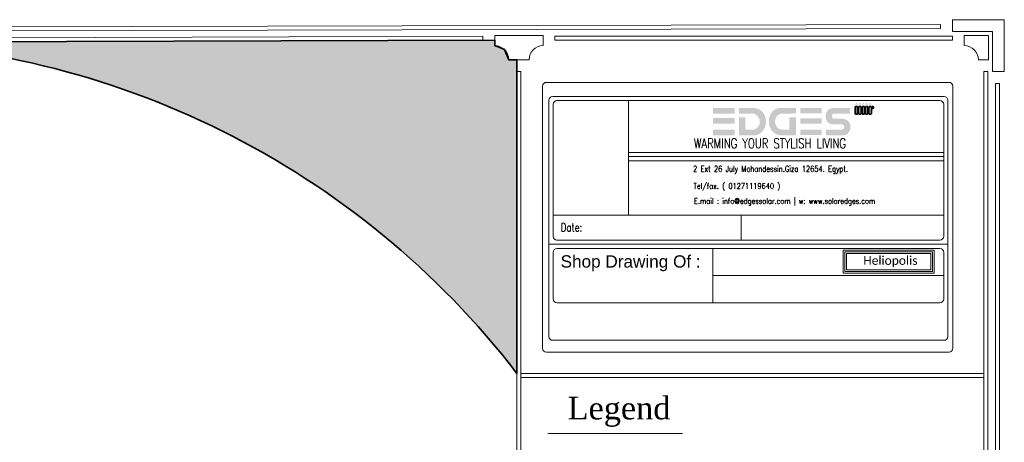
# Model space of a CAD drawing. Header units: metres. Extents: x -710577 to 709766, y -710660 to 709683.
# Tile 67 of 70: x -372.57 to -359.96, y -459.04 to -453.63. Entities that reach past the tile are written whole.
import ezdxf
from ezdxf.enums import TextEntityAlignment as Align

# ---------------------------------------------------------------- set-up
doc = ezdxf.new("R2010")
doc.units = ezdxf.units.M
doc.header["$LTSCALE"] = 50
doc.header["$MEASUREMENT"] = 0
doc.layers.add('500 LEGEND$0$A-TXT-35', color=3, linetype='Continuous', lineweight=35)
doc.layers.add('Samrt Heat', color=1, linetype='Continuous')
doc.layers.add('smart heat', color=7, linetype='Continuous')
doc.styles.add('ARABY', font='xarb.shx')
doc.styles.add('SIMPLEX', font='SIMPLEX.SHX', dxfattribs={"width": 0.8, "height": 250})
doc.styles.get("Standard").update_dxf_attribs({"font": 'arial.ttf'})
doc.styles.add('TIMES', font='times.ttf')
doc.styles.add('TITLE-1', font='ROMANC.SHX', dxfattribs={"width": 0.75})

msp = doc.modelspace()

# ---------------------------------------------------------------- hatches: boundary and pattern name
at = {"layer": '500 LEGEND$0$A-TXT-35'}
h = msp.add_hatch(color=1, dxfattribs=at)
h.dxf.hatch_style = 1
edge = h.paths.add_edge_path()
edge.add_line((-366.19839169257, -454.1382918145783), (-366.3030397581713, -454.1382918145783))
edge.add_line((-366.3030397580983, -454.1382918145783), (-366.3591733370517, -454.0075043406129))
edge.add_line((-366.3591733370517, -454.0075043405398), (-366.4834695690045, -453.957862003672))
edge.add_line((-366.4834695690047, -453.9578620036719), (-366.4834695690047, -453.8892968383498))
edge.add_line((-366.4834695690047, -453.8892968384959), (-374.7089966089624, -453.9124420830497))
edge.add_arc((-374.8182183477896, -464.7873742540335), 10.87548063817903, 37.5715314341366, 89.4245725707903, ccw=False)
edge.add_line((-366.19839169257, -458.1560344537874), (-366.19839169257, -454.1382918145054))
h = msp.add_hatch(color=1, dxfattribs=at)
h.dxf.hatch_style = 1
h.paths.add_polyline_path([(-361.8362785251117, -454.7447077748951, 0.2419590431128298), (-361.8399228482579, -454.7386047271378, 0.007460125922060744), (-361.8633584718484, -454.7385788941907, 0.2942628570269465), (-361.8673074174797, -454.7454035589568), (-361.8673074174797, -454.8288426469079, 0.2684627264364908), (-361.8633584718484, -454.8349715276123, 0.007460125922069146), (-361.8399228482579, -454.8349456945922, 0.2419590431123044), (-361.8362785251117, -454.8288426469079)])
h.paths.add_polyline_path([(-361.7921914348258, -454.7447077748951, 0.2419590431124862), (-361.7958357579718, -454.7386047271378, 0.007460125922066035), (-361.8192713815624, -454.7385788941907, 0.2942628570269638), (-361.8232203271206, -454.7454035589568), (-361.8232203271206, -454.8288426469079, 0.2684627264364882), (-361.8192713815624, -454.8349715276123, 0.007460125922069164), (-361.7958357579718, -454.8349456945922, 0.2419590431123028), (-361.7921914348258, -454.8288426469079)])
h.paths.add_polyline_path([(-361.7484089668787, -454.7447077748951, 0.241959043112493), (-361.7520532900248, -454.7386047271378, 0.007460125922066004), (-361.7754889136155, -454.7385788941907, 0.2942628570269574), (-361.7794378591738, -454.7454035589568), (-361.7794378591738, -454.8288426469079, 0.2684627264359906), (-361.7754889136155, -454.8349715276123, 0.007460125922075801), (-361.7520532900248, -454.8349456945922, 0.2419590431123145), (-361.7484089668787, -454.8288426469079)])
h.paths.add_polyline_path([(-361.7054788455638, -454.7447077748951, 0.241959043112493), (-361.7091231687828, -454.7386047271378, 0.007460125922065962), (-361.7325587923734, -454.7385788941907, 0.2942628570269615), (-361.7365077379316, -454.7454035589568), (-361.7365077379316, -454.8288426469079, 0.2684627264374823), (-361.7325587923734, -454.8349715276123, 0.007460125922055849), (-361.7091231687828, -454.8349456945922, 0.2419590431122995), (-361.7054788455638, -454.8288426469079)])
h.paths.add_polyline_path([(-361.6600151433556, -454.7447077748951, 0.2419590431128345), (-361.6636594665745, -454.7386047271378, 0.007460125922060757), (-361.6870950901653, -454.7385788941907, 0.2942628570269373), (-361.6910440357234, -454.7454035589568), (-361.6910440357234, -454.8288426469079, 0.2684627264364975), (-361.6870950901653, -454.8349715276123, 0.00746012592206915), (-361.6636594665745, -454.8349456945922, 0.2419590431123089), (-361.6600151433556, -454.8288426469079)])
h.paths.add_polyline_path([(-361.6497557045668, -454.7381655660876), (-361.6497557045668, -454.7645313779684, 1.381613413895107)])
h.paths.add_polyline_path([(-361.6678508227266, -454.6958575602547, -0.1021289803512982), (-361.6695822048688, -454.6847563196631, -0.2592534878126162), (-361.6750449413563, -454.6911947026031, 0.4086357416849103), (-361.6823328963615, -454.6989930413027, 0.001163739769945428), (-361.6821530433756, -454.7057516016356, -0.3009393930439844), (-361.6844129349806, -454.7093908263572, -0.840465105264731), (-361.6876649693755, -454.7046717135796, 0.1776207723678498), (-361.691349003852, -454.7107761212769, 0.5525941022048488), (-361.6800956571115, -454.719374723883, -0.3086775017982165), (-361.6801668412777, -454.7114090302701, 0.05848624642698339), (-361.6764055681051, -454.704059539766, -0.2927815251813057), (-361.6728085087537, -454.7110667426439, -0.1382330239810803), (-361.6692192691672, -454.7194430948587, 0.8297623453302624), (-361.6658500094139, -454.7216864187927, 0.3341058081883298), (-361.6598121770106, -454.7098719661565, 0.09025619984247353)])
h.paths.add_polyline_path([(-361.7133145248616, -454.6958575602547, -0.1021289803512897), (-361.7150459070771, -454.6847563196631, -0.2592534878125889), (-361.7205086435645, -454.6911947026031, 0.4086357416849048), (-361.7277965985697, -454.6989930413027, 0.001163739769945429), (-361.7276167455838, -454.7057516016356, -0.3009393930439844), (-361.7298766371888, -454.7093908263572, -0.8404651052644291), (-361.7331286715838, -454.7046717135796, 0.177620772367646), (-361.7368127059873, -454.7107761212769, 0.5525941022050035), (-361.7255593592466, -454.719374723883, -0.3086775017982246), (-361.7256305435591, -454.7114090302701, 0.05848624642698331), (-361.7218692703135, -454.704059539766, -0.2927815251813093), (-361.718272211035, -454.7110667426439, -0.138233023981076), (-361.7146829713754, -454.7194430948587, 0.8297623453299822), (-361.7113137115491, -454.7216864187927, 0.3341058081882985), (-361.7052758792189, -454.7098719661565, 0.09025619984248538)])
h.paths.add_polyline_path([(-361.7562446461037, -454.6958575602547, -0.1021289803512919), (-361.757976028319, -454.6847563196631, -0.2592534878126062), (-361.7634387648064, -454.6911947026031, 0.4086357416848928), (-361.7707267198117, -454.6989930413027, 0.001163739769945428), (-361.7705468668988, -454.7057516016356, -0.3009393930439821), (-361.7728067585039, -454.7093908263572, -0.8404651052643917), (-361.7760587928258, -454.7046717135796, 0.1776207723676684), (-361.7797428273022, -454.7107761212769, 0.5525941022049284), (-361.7684894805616, -454.719374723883, -0.3086775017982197), (-361.768560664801, -454.7114090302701, 0.05848624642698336), (-361.7647993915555, -454.704059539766, -0.292781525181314), (-361.761202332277, -454.7110667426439, -0.1382330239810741), (-361.7576130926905, -454.7194430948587, 0.8297623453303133), (-361.7542438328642, -454.7216864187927, 0.3341058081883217), (-361.7482060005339, -454.7098719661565, 0.09025619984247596)])
h.paths.add_polyline_path([(-361.8000271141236, -454.6958575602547, -0.1021289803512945), (-361.8017584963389, -454.6847563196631, -0.2592534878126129), (-361.8072212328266, -454.6911947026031, 0.4086357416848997), (-361.8145091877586, -454.6989930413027, 0.001163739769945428), (-361.8143293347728, -454.7057516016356, -0.3009393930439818), (-361.8165892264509, -454.7093908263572, -0.8404651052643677), (-361.8198412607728, -454.7046717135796, 0.1776207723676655), (-361.8235252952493, -454.7107761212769, 0.5525941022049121), (-361.8122719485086, -454.719374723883, -0.308677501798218), (-361.812343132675, -454.7114090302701, 0.05848624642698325), (-361.8085818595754, -454.704059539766, -0.2927815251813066), (-361.804984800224, -454.7110667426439, -0.1382330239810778), (-361.8013955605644, -454.7194430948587, 0.8297623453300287), (-361.7980263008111, -454.7216864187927, 0.3341058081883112), (-361.7919884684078, -454.7098719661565, 0.09025619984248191)])
h.paths.add_polyline_path([(-361.8441142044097, -454.6958575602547, -0.1021289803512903), (-361.8458455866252, -454.6847563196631, -0.2592534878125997), (-361.8513083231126, -454.6911947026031, 0.4086357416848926), (-361.8585962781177, -454.6989930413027, 0.001163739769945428), (-361.8584164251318, -454.7057516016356, -0.3009393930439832), (-361.8606763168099, -454.7093908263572, -0.8404651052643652), (-361.8639283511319, -454.7046717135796, 0.1776207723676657), (-361.8676123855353, -454.7107761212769, 0.55259410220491), (-361.8563590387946, -454.719374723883, -0.3086775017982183), (-361.8564302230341, -454.7114090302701, 0.05848624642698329), (-361.8526689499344, -454.704059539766, -0.2927815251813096), (-361.8490718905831, -454.7110667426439, -0.1382330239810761), (-361.8454826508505, -454.7194430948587, 0.8297623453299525), (-361.8421133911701, -454.7216864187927, 0.3341058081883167), (-361.8360755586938, -454.7098719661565, 0.09025619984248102)])
h = msp.add_hatch(color=1, dxfattribs=at)
h.dxf.hatch_style = 1
edge = h.paths.add_edge_path()
edge.add_spline(control_points=[(-363.0181938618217, -454.9843562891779), (-362.9856841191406, -454.8661503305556), (-363.0567149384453, -454.7503789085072), (-363.1875181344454, -454.7552195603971)], knot_values=[14, 14, 14, 14, 15, 15, 15, 15], degree=3, periodic=0)
edge.add_spline(control_points=[(-363.1875181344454, -454.7552195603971), (-363.2372575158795, -454.7570602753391), (-363.2871222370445, -454.7554867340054), (-363.3369297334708, -454.755550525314)], knot_values=[13, 13, 13, 13, 14, 14, 14, 14], degree=3, periodic=0)
edge.add_spline(control_points=[(-363.3369297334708, -454.755550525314), (-363.3429990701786, -454.755558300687), (-363.3490677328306, -454.7560727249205), (-363.3557890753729, -454.7563824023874)], knot_values=[12, 12, 12, 12, 13, 13, 13, 13], degree=3, periodic=0)
edge.add_spline(control_points=[(-363.3557890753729, -454.7563824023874), (-363.3557890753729, -454.7805503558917), (-363.3557890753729, -454.8033081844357), (-363.3557890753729, -454.8273211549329)], knot_values=[11, 11, 11, 11, 12, 12, 12, 12], degree=3, periodic=0)
edge.add_spline(control_points=[(-363.3557890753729, -454.8273211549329), (-363.3482162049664, -454.8273211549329), (-363.3420391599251, -454.8273208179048), (-363.3358620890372, -454.8273212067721)], knot_values=[10, 10, 10, 10, 11, 11, 11, 11], degree=3, periodic=0)
edge.add_spline(control_points=[(-363.3358620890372, -454.8273212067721), (-363.2832245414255, -454.8273245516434), (-363.2305841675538, -454.8270533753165), (-363.1779520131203, -454.8275881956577)], knot_values=[9, 9, 9, 9, 10, 10, 10, 10], degree=3, periodic=0)
edge.add_spline(control_points=[(-363.1779520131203, -454.8275881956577), (-363.1686315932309, -454.8276829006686), (-363.1577962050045, -454.8286946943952), (-363.1503035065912, -454.8334487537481)], knot_values=[8, 8, 8, 8, 9, 9, 9, 9], degree=3, periodic=0)
edge.add_spline(control_points=[(-363.1503035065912, -454.8334487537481), (-363.1117791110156, -454.8578923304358), (-363.0867318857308, -454.8912529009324), (-363.0889337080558, -454.939346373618)], knot_values=[7, 7, 7, 7, 8, 8, 8, 8], degree=3, periodic=0)
edge.add_spline(control_points=[(-363.0889337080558, -454.939346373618), (-363.0914052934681, -454.9933335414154), (-363.134866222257, -455.0345292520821), (-363.1882383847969, -455.034549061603)], knot_values=[6, 6, 6, 6, 7, 7, 7, 7], degree=3, periodic=0)
edge.add_spline(control_points=[(-363.1882383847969, -455.034549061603), (-363.2103121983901, -455.0345572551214), (-363.2324252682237, -455.0337497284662), (-363.2544459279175, -455.034831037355)], knot_values=[5, 5, 5, 5, 6, 6, 6, 6], degree=3, periodic=0)
edge.add_spline(control_points=[(-363.2544459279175, -455.034831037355), (-363.2689134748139, -455.0355414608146), (-363.2742917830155, -455.0317495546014), (-363.2738652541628, -455.0161589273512)], knot_values=[4, 4, 4, 4, 5, 5, 5, 5], degree=3, periodic=0)
edge.add_spline(control_points=[(-363.2738652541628, -455.0161589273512), (-363.2727511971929, -454.9754378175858), (-363.273494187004, -454.9346659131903), (-363.2734965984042, -454.893914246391)], knot_values=[3, 3, 3, 3, 4, 4, 4, 4], degree=3, periodic=0)
edge.add_spline(control_points=[(-363.2734965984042, -454.893914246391), (-363.2734969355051, -454.8879366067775), (-363.2734966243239, -454.8819589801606), (-363.2734966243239, -454.8756866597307)], knot_values=[2, 2, 2, 2, 3, 3, 3, 3], degree=3, periodic=0)
edge.add_spline(control_points=[(-363.2734966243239, -454.8756866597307), (-363.302460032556, -454.8756866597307), (-363.3287962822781, -454.8756866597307), (-363.3561517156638, -454.8756866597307)], knot_values=[1, 1, 1, 1, 2, 2, 2, 2], degree=3, periodic=0)
edge.add_spline(control_points=[(-363.3561517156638, -454.8756866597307), (-363.3561517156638, -454.9523520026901), (-363.3561517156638, -455.0278800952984), (-363.3561517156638, -455.105209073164)], knot_values=[0, 0, 0, 0, 1, 1, 1, 1], degree=3, periodic=0)
edge.add_spline(control_points=[(-363.3561517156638, -455.105209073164), (-363.2841560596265, -455.105209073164), (-363.2140158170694, -455.105233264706), (-363.1438758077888, -455.105134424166)], knot_values=[17, 17, 17, 17, 18, 18, 18, 18], degree=3, periodic=0)
edge.add_spline(control_points=[(-363.1438758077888, -455.105134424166), (-363.1405340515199, -455.1051297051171), (-363.1371451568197, -455.1042331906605), (-363.1338601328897, -455.103420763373)], knot_values=[16, 16, 16, 16, 17, 17, 17, 17], degree=3, periodic=0)
edge.add_spline(control_points=[(-363.1338601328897, -455.103420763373), (-363.0705849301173, -455.0877717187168), (-363.0346888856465, -455.0443325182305), (-363.0181938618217, -454.9843562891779)], knot_values=[15, 15, 15, 15, 16, 16, 16, 16], degree=3, periodic=0)
edge = h.paths.add_edge_path()
edge.add_spline(control_points=[(-363.4108400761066, -455.1059769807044), (-363.4108400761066, -455.0813929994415), (-363.4108400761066, -455.0590988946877), (-363.4108400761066, -455.0368192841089)], knot_values=[2, 2, 2, 2, 3, 3, 3, 3], degree=3, periodic=0)
edge.add_spline(control_points=[(-363.4108400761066, -455.0368192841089), (-363.4132236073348, -455.0359609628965), (-363.4147585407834, -455.0349264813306), (-363.4162953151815, -455.0349237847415)], knot_values=[1, 1, 1, 1, 2, 2, 2, 2], degree=3, periodic=0)
edge.add_spline(control_points=[(-363.4162953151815, -455.0349237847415), (-363.506765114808, -455.0347643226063), (-363.5972350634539, -455.034690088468), (-363.6877049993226, -455.0346076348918)], knot_values=[0, 0, 0, 0, 1, 1, 1, 1], degree=3, periodic=0)
edge.add_spline(control_points=[(-363.6877049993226, -455.0346076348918), (-363.6877049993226, -455.0583974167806), (-363.6877049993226, -455.0821871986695), (-363.6877049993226, -455.1059769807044)], knot_values=[4, 4, 4, 4, 5, 5, 5, 5], degree=3, periodic=0)
edge.add_spline(control_points=[(-363.6877049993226, -455.1059769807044), (-363.5957239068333, -455.1059769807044), (-363.5037428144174, -455.1059769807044), (-363.4108400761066, -455.1059769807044)], knot_values=[3, 3, 3, 3, 4, 4, 4, 4], degree=3, periodic=0)
edge = h.paths.add_edge_path()
edge.add_spline(control_points=[(-363.4098996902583, -454.9481508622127), (-363.4100678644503, -454.9279696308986), (-363.4099437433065, -454.907785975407), (-363.4099437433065, -454.8850718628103)], knot_values=[1, 1, 1, 1, 2, 2, 2, 2], degree=3, periodic=0)
edge.add_spline(control_points=[(-363.4099437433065, -454.8850718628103), (-363.503818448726, -454.8850718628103), (-363.5957617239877, -454.8850718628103), (-363.6877049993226, -454.8850718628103)], knot_values=[0, 0, 0, 0, 1, 1, 1, 1], degree=3, periodic=0)
edge.add_spline(control_points=[(-363.6877049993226, -454.8850718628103), (-363.6877049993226, -454.9099944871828), (-363.6877049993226, -454.9349171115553), (-363.6877049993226, -454.959839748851)], knot_values=[5, 5, 5, 5, 6, 6, 6, 6], degree=3, periodic=0)
edge.add_spline(control_points=[(-363.6877049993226, -454.959839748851), (-363.6809879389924, -454.9593499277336), (-363.6742714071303, -454.9584424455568), (-363.6675537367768, -454.95843394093)], knot_values=[4, 4, 4, 4, 5, 5, 5, 5], degree=3, periodic=0)
edge.add_spline(control_points=[(-363.6675537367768, -454.95843394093), (-363.5872960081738, -454.9583322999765), (-363.5070379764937, -454.9584258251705), (-363.4267804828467, -454.9582558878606)], knot_values=[3, 3, 3, 3, 4, 4, 4, 4], degree=3, periodic=0)
edge.add_spline(control_points=[(-363.4267804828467, -454.9582558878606), (-363.4195928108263, -454.9582406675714), (-363.4097894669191, -454.9613773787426), (-363.4098996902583, -454.9481508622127)], knot_values=[2, 2, 2, 2, 3, 3, 3, 3], degree=3, periodic=0)
edge = h.paths.add_edge_path()
edge.add_spline(control_points=[(-363.4108157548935, -454.8272966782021), (-363.4108157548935, -454.8026648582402), (-363.4108157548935, -454.7803407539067), (-363.4108157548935, -454.7559273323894)], knot_values=[1, 1, 1, 1, 2, 2, 2, 2], degree=3, periodic=0)
edge.add_spline(control_points=[(-363.4108157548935, -454.7559273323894), (-363.5037184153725, -454.7559273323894), (-363.595711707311, -454.7559273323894), (-363.6877049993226, -454.7559273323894)], knot_values=[0, 0, 0, 0, 1, 1, 1, 1], degree=3, periodic=0)
edge.add_spline(control_points=[(-363.6877049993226, -454.7559273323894), (-363.6877049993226, -454.7797171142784), (-363.6877049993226, -454.8035068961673), (-363.6877049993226, -454.8272966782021)], knot_values=[3, 3, 3, 3, 4, 4, 4, 4], degree=3, periodic=0)
edge.add_spline(control_points=[(-363.6877049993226, -454.8272966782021), (-363.5956973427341, -454.8272966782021), (-363.503689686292, -454.8272966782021), (-363.4108157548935, -454.8272966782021)], knot_values=[2, 2, 2, 2, 3, 3, 3, 3], degree=3, periodic=0)
edge = h.paths.add_edge_path()
edge.add_spline(control_points=[(-362.8397565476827, -455.0256525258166), (-362.878099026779, -455.0046340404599), (-362.9012840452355, -454.9542122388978), (-362.8930439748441, -454.9114671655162)], knot_values=[11, 11, 11, 11, 12, 12, 12, 12], degree=3, periodic=0)
edge.add_spline(control_points=[(-362.8930439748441, -454.9114671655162), (-362.883095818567, -454.8598610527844), (-362.8440766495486, -454.827333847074), (-362.7920843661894, -454.827324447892)], knot_values=[10, 10, 10, 10, 11, 11, 11, 11], degree=3, periodic=0)
edge.add_spline(control_points=[(-362.7920843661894, -454.827324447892), (-362.7428112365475, -454.8273155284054), (-362.6935380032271, -454.8273598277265), (-362.644265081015, -454.8272742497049)], knot_values=[9, 9, 9, 9, 10, 10, 10, 10], degree=3, periodic=0)
edge.add_spline(control_points=[(-362.644265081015, -454.8272742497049), (-362.6383308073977, -454.8272639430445), (-362.6323976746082, -454.8265886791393), (-362.6265530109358, -454.8262271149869)], knot_values=[8, 8, 8, 8, 9, 9, 9, 9], degree=3, periodic=0)
edge.add_spline(control_points=[(-362.6265530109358, -454.8262271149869), (-362.6265530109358, -454.8018389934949), (-362.6265530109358, -454.7794810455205), (-362.6265530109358, -454.7576324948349)], knot_values=[7, 7, 7, 7, 8, 8, 8, 8], degree=3, periodic=0)
edge.add_spline(control_points=[(-362.6265530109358, -454.7576324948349), (-362.6979733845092, -454.7576324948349), (-362.768350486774, -454.7538965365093), (-362.8381223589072, -454.7587899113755)], knot_values=[6, 6, 6, 6, 7, 7, 7, 7], degree=3, periodic=0)
edge.add_spline(control_points=[(-362.8381223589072, -454.7587899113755), (-362.896117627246, -454.762857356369), (-362.9374541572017, -454.7980696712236), (-362.9586112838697, -454.8529517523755)], knot_values=[5, 5, 5, 5, 6, 6, 6, 6], degree=3, periodic=0)
edge.add_spline(control_points=[(-362.9586112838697, -454.8529517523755), (-362.9776306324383, -454.9022881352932), (-362.9779064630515, -454.9526478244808), (-362.9591161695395, -455.0023975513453)], knot_values=[4, 4, 4, 4, 5, 5, 5, 5], degree=3, periodic=0)
edge.add_spline(control_points=[(-362.9591161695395, -455.0023975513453), (-362.9386091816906, -455.0566924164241), (-362.8879925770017, -455.1099518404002), (-362.8096441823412, -455.106240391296)], knot_values=[3, 3, 3, 3, 4, 4, 4, 4], degree=3, periodic=0)
edge.add_spline(control_points=[(-362.8096441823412, -455.106240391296), (-362.7548304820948, -455.1036438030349), (-362.699794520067, -455.1057644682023), (-362.6448578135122, -455.1056989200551)], knot_values=[2, 2, 2, 2, 3, 3, 3, 3], degree=3, periodic=0)
edge.add_spline(control_points=[(-362.6448578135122, -455.1056989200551), (-362.6388524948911, -455.1056917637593), (-362.6328479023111, -455.1051596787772), (-362.6264222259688, -455.1048508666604)], knot_values=[1, 1, 1, 1, 2, 2, 2, 2], degree=3, periodic=0)
edge.add_spline(control_points=[(-362.6264222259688, -455.1048508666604), (-362.6264222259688, -455.0276555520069), (-362.6264222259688, -454.9520705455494), (-362.6264222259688, -454.8745511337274)], knot_values=[0, 0, 0, 0, 1, 1, 1, 1], degree=3, periodic=0)
edge.add_spline(control_points=[(-362.6264222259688, -454.8745511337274), (-362.6483903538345, -454.8745511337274), (-362.6692889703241, -454.8755655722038), (-362.6900350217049, -454.8742231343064)], knot_values=[17, 17, 17, 17, 18, 18, 18, 18], degree=3, periodic=0)
edge.add_spline(control_points=[(-362.6900350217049, -454.8742231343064), (-362.7060034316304, -454.8731898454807), (-362.7101455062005, -454.878971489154), (-362.7098000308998, -454.8942702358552)], knot_values=[16, 16, 16, 16, 17, 17, 17, 17], degree=3, periodic=0)
edge.add_spline(control_points=[(-362.7098000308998, -454.8942702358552), (-362.7088666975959, -454.9355931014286), (-362.7094618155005, -454.9769512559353), (-362.7095270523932, -455.0182952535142)], knot_values=[15, 15, 15, 15, 16, 16, 16, 16], degree=3, periodic=0)
edge.add_spline(control_points=[(-362.7095270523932, -455.0182952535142), (-362.70953960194, -455.0261876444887), (-362.7083203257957, -455.0347115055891), (-362.7208189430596, -455.0345713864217)], knot_values=[14, 14, 14, 14, 15, 15, 15, 15], degree=3, periodic=0)
edge.add_spline(control_points=[(-362.7208189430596, -455.0345713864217), (-362.7519629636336, -455.0342220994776), (-362.7831320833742, -455.0349345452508), (-362.8142465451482, -455.0338928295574)], knot_values=[13, 13, 13, 13, 14, 14, 14, 14], degree=3, periodic=0)
edge.add_spline(control_points=[(-362.8142465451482, -455.0338928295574), (-362.8228679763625, -455.0336041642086), (-362.8320096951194, -455.0298991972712), (-362.8397565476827, -455.0256525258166)], knot_values=[12, 12, 12, 12, 13, 13, 13, 13], degree=3, periodic=0)
edge = h.paths.add_edge_path()
edge.add_spline(control_points=[(-362.2958607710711, -455.1042454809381), (-362.2958607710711, -455.0808703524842), (-362.2958607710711, -455.0589989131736), (-362.2958607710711, -455.0361252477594)], knot_values=[0, 0, 0, 0, 1, 1, 1, 1], degree=3, periodic=0)
edge.add_spline(control_points=[(-362.2958607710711, -455.0361252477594), (-362.3888904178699, -455.0361252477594), (-362.4800408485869, -455.0361252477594), (-362.5709235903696, -455.0361252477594)], knot_values=[3, 3, 3, 3, 4, 4, 4, 4], degree=3, periodic=0)
edge.add_spline(control_points=[(-362.5709235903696, -455.0361252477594), (-362.5709235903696, -455.0600087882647), (-362.5709235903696, -455.082291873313), (-362.5709235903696, -455.1042454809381)], knot_values=[2, 2, 2, 2, 3, 3, 3, 3], degree=3, periodic=0)
edge.add_spline(control_points=[(-362.5709235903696, -455.1042454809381), (-362.4783771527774, -455.1042454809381), (-362.387209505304, -455.1042454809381), (-362.2958607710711, -455.1042454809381)], knot_values=[1, 1, 1, 1, 2, 2, 2, 2], degree=3, periodic=0)
edge = h.paths.add_edge_path()
edge.add_spline(control_points=[(-362.2962174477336, -454.9570660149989), (-362.2962174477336, -454.9330102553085), (-362.2962174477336, -454.9101400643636), (-362.2962174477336, -454.8869557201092)], knot_values=[2, 2, 2, 2, 3, 3, 3, 3], degree=3, periodic=0)
edge.add_spline(control_points=[(-362.2962174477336, -454.8869557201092), (-362.3885581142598, -454.8869557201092), (-362.479807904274, -454.8869557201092), (-362.5714330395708, -454.8869557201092)], knot_values=[1, 1, 1, 1, 2, 2, 2, 2], degree=3, periodic=0)
edge.add_spline(control_points=[(-362.5714330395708, -454.8869557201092), (-362.5714330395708, -454.9108915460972), (-362.5714330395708, -454.9333288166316), (-362.5714330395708, -454.9570660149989)], knot_values=[0, 0, 0, 0, 1, 1, 1, 1], degree=3, periodic=0)
edge.add_spline(control_points=[(-362.5714330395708, -454.9570660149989), (-362.4792750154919, -454.9570660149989), (-362.3879771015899, -454.9570660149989), (-362.2962174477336, -454.9570660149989)], knot_values=[3, 3, 3, 3, 4, 4, 4, 4], degree=3, periodic=0)
edge = h.paths.add_edge_path()
edge.add_spline(control_points=[(-362.2960102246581, -454.7567975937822), (-362.3880766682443, -454.7567975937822), (-362.4792664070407, -454.7567975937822), (-362.5713473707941, -454.7567975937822)], knot_values=[3, 3, 3, 3, 4, 4, 4, 4], degree=3, periodic=0)
edge.add_spline(control_points=[(-362.5713473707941, -454.7567975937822), (-362.5713473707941, -454.7804027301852), (-362.5713473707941, -454.8027216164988), (-362.5713473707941, -454.8261418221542)], knot_values=[2, 2, 2, 2, 3, 3, 3, 3], degree=3, periodic=0)
edge.add_spline(control_points=[(-362.5713473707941, -454.8261418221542), (-362.4791842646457, -454.8261418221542), (-362.3879725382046, -454.8261418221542), (-362.2960102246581, -454.8261418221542)], knot_values=[1, 1, 1, 1, 2, 2, 2, 2], degree=3, periodic=0)
edge.add_spline(control_points=[(-362.2960102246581, -454.8261418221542), (-362.2960102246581, -454.8026181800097), (-362.2960102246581, -454.780280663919), (-362.2960102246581, -454.7567975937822)], knot_values=[0, 0, 0, 0, 1, 1, 1, 1], degree=3, periodic=0)
edge = h.paths.add_edge_path()
edge.add_spline(control_points=[(-361.9313108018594, -454.9713400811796), (-361.9432737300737, -454.9246061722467), (-361.9808865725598, -454.8954434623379), (-362.0307558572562, -454.8948584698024)], knot_values=[16, 16, 16, 16, 17, 17, 17, 17], degree=3, periodic=0)
edge.add_spline(control_points=[(-362.0307558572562, -454.8948584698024), (-362.064169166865, -454.8944665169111), (-362.0975906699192, -454.8948192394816), (-362.131008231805, -454.8947293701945)], knot_values=[15, 15, 15, 15, 16, 16, 16, 16], degree=3, periodic=0)
edge.add_spline(control_points=[(-362.131008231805, -454.8947293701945), (-362.1542356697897, -454.8946669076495), (-362.1660580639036, -454.8831115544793), (-362.1658244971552, -454.8609646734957)], knot_values=[14, 14, 14, 14, 15, 15, 15, 15], degree=3, periodic=0)
edge.add_spline(control_points=[(-362.1658244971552, -454.8609646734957), (-362.1655770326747, -454.8374930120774), (-362.1553359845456, -454.8273661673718), (-362.1314704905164, -454.8273422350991)], knot_values=[13, 13, 13, 13, 14, 14, 14, 14], degree=3, periodic=0)
edge.add_spline(control_points=[(-362.1314704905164, -454.8273422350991), (-362.0719982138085, -454.8272825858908), (-362.012525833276, -454.8273210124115), (-361.953053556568, -454.8273200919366)], knot_values=[12, 12, 12, 12, 13, 13, 13, 13], degree=3, periodic=0)
edge.add_spline(control_points=[(-361.953053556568, -454.8273200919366), (-361.9464662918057, -454.8273199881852), (-361.939879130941, -454.8273200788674), (-361.9324585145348, -454.8273200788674)], knot_values=[11, 11, 11, 11, 12, 12, 12, 12], degree=3, periodic=0)
edge.add_spline(control_points=[(-361.9324585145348, -454.8273200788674), (-361.9324585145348, -454.8025864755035), (-361.9324585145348, -454.7802511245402), (-361.9324585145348, -454.7584476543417)], knot_values=[10, 10, 10, 10, 11, 11, 11, 11], degree=3, periodic=0)
edge.add_spline(control_points=[(-361.9324585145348, -454.7584476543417), (-361.934430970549, -454.7573522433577), (-361.9353890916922, -454.7563543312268), (-361.9363472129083, -454.7563543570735)], knot_values=[9, 9, 9, 9, 10, 10, 10, 10], degree=3, periodic=0)
edge.add_spline(control_points=[(-361.9363472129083, -454.7563543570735), (-362.0099448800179, -454.7563562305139), (-362.0836630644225, -454.7538892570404), (-362.1570995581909, -454.7573673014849)], knot_values=[8, 8, 8, 8, 9, 9, 9, 9], degree=3, periodic=0)
edge.add_spline(control_points=[(-362.1570995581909, -454.7573673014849), (-362.2099017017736, -454.7598680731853), (-362.2486633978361, -454.8126076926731), (-362.2454035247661, -454.8680530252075)], knot_values=[7, 7, 7, 7, 8, 8, 8, 8], degree=3, periodic=0)
edge.add_spline(control_points=[(-362.2454035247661, -454.8680530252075), (-362.2419319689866, -454.9271003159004), (-362.2023971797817, -454.9661716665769), (-362.1456064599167, -454.9664494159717)], knot_values=[6, 6, 6, 6, 7, 7, 7, 7], degree=3, periodic=0)
edge.add_spline(control_points=[(-362.1456064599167, -454.9664494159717), (-362.1110566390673, -454.9666183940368), (-362.0765037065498, -454.9667033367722), (-362.0419557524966, -454.966405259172)], knot_values=[5, 5, 5, 5, 6, 6, 6, 6], degree=3, periodic=0)
edge.add_spline(control_points=[(-362.0419557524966, -454.966405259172), (-362.0281989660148, -454.9662865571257), (-362.0177569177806, -454.9707723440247), (-362.0114722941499, -454.9835568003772)], knot_values=[4, 4, 4, 4, 5, 5, 5, 5], degree=3, periodic=0)
edge.add_spline(control_points=[(-362.0114722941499, -454.9835568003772), (-361.9992924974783, -455.0083337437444), (-362.0150924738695, -455.0343161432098), (-362.0430785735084, -455.0344510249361)], knot_values=[3, 3, 3, 3, 4, 4, 4, 4], degree=3, periodic=0)
edge.add_spline(control_points=[(-362.0430785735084, -455.0344510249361), (-362.1019831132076, -455.0347348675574), (-362.1608900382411, -455.034546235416), (-362.219795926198, -455.0345513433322)], knot_values=[2, 2, 2, 2, 3, 3, 3, 3], degree=3, periodic=0)
edge.add_spline(control_points=[(-362.219795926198, -455.0345513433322), (-362.2263964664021, -455.0345519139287), (-362.2329969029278, -455.0345513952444), (-362.2405843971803, -455.0345513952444)], knot_values=[1, 1, 1, 1, 2, 2, 2, 2], degree=3, periodic=0)
edge.add_spline(control_points=[(-362.2405843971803, -455.0345513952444), (-362.2405843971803, -455.0591525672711), (-362.2405843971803, -455.0815281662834), (-362.2405843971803, -455.1042285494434)], knot_values=[0, 0, 0, 0, 1, 1, 1, 1], degree=3, periodic=0)
edge.add_spline(control_points=[(-362.2405843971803, -455.1042285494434), (-362.2374102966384, -455.1048363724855), (-362.2352684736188, -455.1056033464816), (-362.2331260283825, -455.1056052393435)], knot_values=[20, 20, 20, 20, 21, 21, 21, 21], degree=3, periodic=0)
edge.add_spline(control_points=[(-362.2331260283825, -455.1056052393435), (-362.1577948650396, -455.1056717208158), (-362.0824614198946, -455.10594143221), (-362.007135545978, -455.1053142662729)], knot_values=[19, 19, 19, 19, 20, 20, 20, 20], degree=3, periodic=0)
edge.add_spline(control_points=[(-362.007135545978, -455.1053142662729), (-361.997978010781, -455.1052380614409), (-361.987994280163, -455.1018382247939), (-361.9798725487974, -455.0973201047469)], knot_values=[18, 18, 18, 18, 19, 19, 19, 19], degree=3, periodic=0)
edge.add_spline(control_points=[(-361.9798725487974, -455.0973201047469), (-361.9403587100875, -455.0753385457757), (-361.9190879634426, -455.0190890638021), (-361.9313108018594, -454.9713400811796)], knot_values=[17, 17, 17, 17, 18, 18, 18, 18], degree=3, periodic=0)

# ---------------------------------------------------------------- linework, layer by layer
at = {"lineweight": 0}
for p, q in [((-365.8690436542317, -454.4763765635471), (-365.8690436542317, -457.8352490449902)), ((-365.8208674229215, -454.4282003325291), (-360.6674085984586, -454.4282003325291)), ((-360.6192323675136, -454.4763765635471), (-360.6192323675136, -457.8352490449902)), ((-365.7888273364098, -454.6566651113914), (-365.7888273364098, -457.6833045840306)), ((-360.7286817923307, -454.6084888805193), (-365.7406511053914, -454.6084888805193)), ((-365.7353497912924, -456.1271544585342), (-365.7353497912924, -454.7101426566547)), ((-365.6871735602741, -454.6619664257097), (-364.759691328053, -454.6619664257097)), ((-364.7689079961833, -454.6619664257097), (-364.7689079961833, -455.3249912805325)), ((-364.7689079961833, -454.6619664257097), (-364.7689079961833, -456.1271544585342)), ((-360.7821593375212, -454.6619664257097), (-364.759691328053, -454.6619664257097)), ((-360.733983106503, -456.3998434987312), (-360.733983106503, -454.7101426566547)), ((-360.6805055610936, -457.6833045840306), (-360.6805055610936, -454.6566651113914)), ((-364.7689079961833, -455.3249912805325), (-360.733983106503, -455.3249912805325)), ((-364.7689079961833, -455.3784688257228), (-360.733983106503, -455.3784688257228)), ((-364.7689079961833, -455.8597667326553), (-364.7689079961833, -455.4319463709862)), ((-364.7689079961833, -455.4319463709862), (-360.733983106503, -455.4319463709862)), ((-365.7353497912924, -456.1271544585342), (-365.7353497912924, -456.3998434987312)), ((-360.733983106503, -456.1271544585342), (-365.7353497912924, -456.1271544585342)), ((-363.3288602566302, -456.4480197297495), (-363.3288602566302, -456.1271544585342)), ((-365.6871735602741, -456.4480197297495), (-360.7821593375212, -456.4480197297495)), ((-365.7888273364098, -456.5014972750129), (-360.6805055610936, -456.5014972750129)), ((-365.7353497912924, -456.6031510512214), (-365.7353497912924, -457.2020066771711)), ((-360.7821593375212, -456.5549748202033), (-365.6871735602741, -456.5549748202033)), ((-363.689317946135, -457.2501829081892), (-363.689317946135, -456.5549748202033)), ((-360.733983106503, -456.6031510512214), (-360.733983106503, -457.2020066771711)), ((-363.689317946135, -456.9025788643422), (-360.733983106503, -456.9025788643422)), ((-365.6871735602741, -457.2501829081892), (-360.7821593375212, -457.2501829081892)), ((-365.7406511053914, -457.7314808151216), (-360.7286817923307, -457.7314808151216)), ((-365.8208674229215, -457.8834252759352), (-360.6674085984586, -457.8834252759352))]:
    msp.add_line(p, q, dxfattribs=at)
at = {"lineweight": 0, "extrusion": (0, 0, -1)}
msp.add_line((-364.0776415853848, -458.9254160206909), (-365.8026225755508, -458.9254160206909), dxfattribs=at)
at = {"lineweight": 0}
for points in [[(-362.0214255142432, -456.8727969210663), (-360.8552738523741, -456.8727969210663), (-360.8552738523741, -456.5760607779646), (-362.0214255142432, -456.5760607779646)], [(-361.9993133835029, -456.8506847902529), (-360.8773859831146, -456.8506847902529), (-360.8773859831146, -456.5981729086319), (-361.9993133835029, -456.5981729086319)], [(-361.9772012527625, -456.8285726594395), (-360.8994981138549, -456.8285726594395), (-360.8994981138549, -456.6202850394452), (-361.9772012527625, -456.6202850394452)]]:
    msp.add_lwpolyline(points, close=True, dxfattribs=at)
for centre, start, end in [((-365.8208674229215, -454.4763765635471), 90, 180), ((-360.6674085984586, -454.4763765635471), 0, 90), ((-365.7406511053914, -454.6566651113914), 90, 180), ((-365.6871735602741, -454.7101426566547), 90, 180), ((-360.7821593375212, -454.7101426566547), 0, 90), ((-360.7286817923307, -454.6566651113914), 0, 90), ((-365.6871735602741, -456.3998434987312), 180, 270), ((-360.7821593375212, -456.3998434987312), 270, 0), ((-365.6871735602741, -456.6031510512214), 90, 180), ((-360.7821593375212, -456.6031510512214), 0, 90), ((-365.6871735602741, -457.2020066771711), 180, 270), ((-360.7821593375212, -457.2020066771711), 270, 0), ((-365.7406511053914, -457.6833045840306), 180, 270), ((-360.7286817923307, -457.6833045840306), 270, 0), ((-365.8208674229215, -457.8352490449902), 180, 270), ((-360.6674085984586, -457.8352490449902), 270, 0)]:
    msp.add_arc(centre, 0.04817623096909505, start, end, dxfattribs=at)
at = {"layer": '500 LEGEND$0$A-TXT-35', "color": 1}
msp.add_lwpolyline([(-366.19839169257, -458.1560344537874), (-366.19839169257, -454.1382918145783), (-366.3030397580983, -454.1382918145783), (-366.3591733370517, -454.0075043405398), (-366.4834695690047, -453.9578620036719), (-366.4834695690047, -453.8892968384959), (-374.7089966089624, -453.9124420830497)], dxfattribs=at)
for points in [[(-361.8673074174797, -454.8288426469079), (-361.8673074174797, -454.7447077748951, -0.2684627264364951), (-361.8633584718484, -454.7385788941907, -0.007460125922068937), (-361.8399228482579, -454.7386047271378, -5.359091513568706)], [(-361.8673074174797, -454.8288426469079), (-361.8673074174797, -454.8288426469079, 0.2684627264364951), (-361.8633584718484, -454.8349715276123, 0.007460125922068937), (-361.8399228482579, -454.8349456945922, 5.359091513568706)], [(-361.8362785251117, -454.8288426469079), (-361.8362785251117, -454.7447077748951, 0.2419590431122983), (-361.8399228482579, -454.7386047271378, 0.02997578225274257), (-361.8399228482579, -454.7386047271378, 5.359091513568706)], [(-361.8362785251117, -454.8288426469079), (-361.8362785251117, -454.8288426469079, -0.2419590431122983), (-361.8399228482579, -454.8349456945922, -0.02997578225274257), (-361.8399228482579, -454.8349456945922, -5.359091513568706)], [(-361.8232203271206, -454.8288426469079), (-361.8232203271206, -454.7447077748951, -0.2684627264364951), (-361.8192713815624, -454.7385788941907, -0.007460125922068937), (-361.7958357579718, -454.7386047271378, -5.359091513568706)], [(-361.8232203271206, -454.8288426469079), (-361.8232203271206, -454.8288426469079, 0.2684627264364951), (-361.8192713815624, -454.8349715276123, 0.007460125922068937), (-361.7958357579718, -454.8349456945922, 5.359091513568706)], [(-361.7921914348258, -454.8288426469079), (-361.7921914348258, -454.7447077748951, 0.2419590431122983), (-361.7958357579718, -454.7386047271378, 0.02997578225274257), (-361.7958357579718, -454.7386047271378, 5.359091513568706)], [(-361.7921914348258, -454.8288426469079), (-361.7921914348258, -454.8288426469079, -0.2419590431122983), (-361.7958357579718, -454.8349456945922, -0.02997578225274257), (-361.7958357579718, -454.8349456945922, -5.359091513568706)], [(-361.7794378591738, -454.8288426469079), (-361.7794378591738, -454.7447077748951, -0.2684627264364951), (-361.7754889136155, -454.7385788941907, -0.007460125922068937), (-361.7520532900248, -454.7386047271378, -5.359091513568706)], [(-361.7794378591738, -454.8288426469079), (-361.7794378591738, -454.8288426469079, 0.2684627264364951), (-361.7754889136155, -454.8349715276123, 0.007460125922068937), (-361.7520532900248, -454.8349456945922, 5.359091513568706)], [(-361.7484089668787, -454.8288426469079), (-361.7484089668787, -454.7447077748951, 0.2419590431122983), (-361.7520532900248, -454.7386047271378, 0.02997578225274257), (-361.7520532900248, -454.7386047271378, 5.359091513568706)], [(-361.7484089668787, -454.8288426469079), (-361.7484089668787, -454.8288426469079, -0.2419590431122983), (-361.7520532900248, -454.8349456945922, -0.02997578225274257), (-361.7520532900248, -454.8349456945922, -5.359091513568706)], [(-361.7365077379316, -454.8288426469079), (-361.7365077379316, -454.7447077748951, -0.2684627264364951), (-361.7325587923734, -454.7385788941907, -0.007460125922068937), (-361.7091231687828, -454.7386047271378, -5.359091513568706)], [(-361.7365077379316, -454.8288426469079), (-361.7365077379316, -454.8288426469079, 0.2684627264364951), (-361.7325587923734, -454.8349715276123, 0.007460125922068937), (-361.7091231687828, -454.8349456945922, 5.359091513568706)], [(-361.7054788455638, -454.8288426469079), (-361.7054788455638, -454.7447077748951, 0.2419590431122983), (-361.7091231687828, -454.7386047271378, 0.02997578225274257), (-361.7091231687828, -454.7386047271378, 5.359091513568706)], [(-361.7054788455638, -454.8288426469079), (-361.7054788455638, -454.8288426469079, -0.2419590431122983), (-361.7091231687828, -454.8349456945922, -0.02997578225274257), (-361.7091231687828, -454.8349456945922, -5.359091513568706)], [(-361.6910440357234, -454.8288426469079), (-361.6910440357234, -454.7447077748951, -0.2684627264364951), (-361.6870950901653, -454.7385788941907, -0.007460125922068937), (-361.6636594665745, -454.7386047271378, -5.359091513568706)], [(-361.6910440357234, -454.8288426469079), (-361.6910440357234, -454.8288426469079, 0.2684627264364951), (-361.6870950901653, -454.8349715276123, 0.007460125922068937), (-361.6636594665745, -454.8349456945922, 5.359091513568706)], [(-361.6600151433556, -454.8288426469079), (-361.6600151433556, -454.7447077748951, 0.2419590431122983), (-361.6636594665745, -454.7386047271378, 0.02997578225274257), (-361.6636594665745, -454.7386047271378, 5.359091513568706)], [(-361.6600151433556, -454.8288426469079), (-361.6600151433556, -454.8288426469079, -0.2419590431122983), (-361.6636594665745, -454.8349456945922, -0.02997578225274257), (-361.6636594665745, -454.8349456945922, -5.359091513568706)], [(-361.6497557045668, -454.7645313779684), (-361.6497557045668, -454.7381655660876, -1.381613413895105), (-361.6497557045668, -454.7645313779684, -1.533313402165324)]]:
    msp.add_lwpolyline(points, format="xyb", dxfattribs=at)
msp.add_arc((-374.823527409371, -464.793822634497), 10.8836206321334, 37.58139551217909, 89.44575001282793, dxfattribs=at)
at = {"layer": 'Samrt Heat', "color": 240, "lineweight": 0, "true_color": 0xed1f24}
for p, q in [((-360.7737262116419, -453.6872121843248), (-396.7036347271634, -453.7738428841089)), ((-360.7737262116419, -453.6872121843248), (-360.7737262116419, -453.7377333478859)), ((-359.9581761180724, -453.6258687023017), (-360.6221627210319, -453.6258687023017)), ((-360.6221627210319, -453.6258687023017), (-360.6221627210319, -453.7774321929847)), ((-359.9581761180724, -454.2898553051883), (-359.9581761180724, -453.6258687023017)), ((-360.7737262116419, -453.7377333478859), (-396.7036347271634, -453.8243640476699)), ((-366.173131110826, -453.8279533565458), (-365.8627926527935, -453.8279533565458)), ((-365.8627926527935, -453.8279533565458), (-365.8627926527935, -453.9578620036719)), ((-360.6221627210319, -453.8387756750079), (-365.7112291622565, -453.8387756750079)), ((-365.7112291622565, -453.8387756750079), (-365.7112291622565, -453.8892968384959)), ((-360.1097396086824, -453.7774321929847), (-360.6221627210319, -453.7774321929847)), ((-360.6221627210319, -453.8387756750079), (-360.6221627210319, -453.8892968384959)), ((-360.47059923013, -453.8279533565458), (-360.47059923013, -453.9578620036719)), ((-360.1602607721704, -453.8279533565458), (-360.47059923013, -453.8279533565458)), ((-360.1602607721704, -454.1382918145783), (-360.1602607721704, -453.8279533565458)), ((-360.1097396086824, -454.2898553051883), (-360.1097396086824, -453.7774321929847)), ((-360.6221627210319, -453.8892968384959), (-365.7112291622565, -453.8892968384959)), ((-360.2901694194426, -454.1382918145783), (-360.1602607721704, -454.1382918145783)), ((-366.19839169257, -479.2198201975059), (-366.19839169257, -454.2898553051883)), ((-366.1478705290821, -479.2198201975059), (-366.1478705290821, -454.2898553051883)), ((-360.2216042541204, -479.2198201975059), (-360.2216042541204, -454.2898553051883)), ((-360.1710830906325, -454.2898553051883), (-360.2216042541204, -454.2898553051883)), ((-360.1710830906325, -479.2198201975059), (-360.1710830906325, -454.2898553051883)), ((-360.1097396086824, -454.2898553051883), (-359.9581761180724, -454.2898553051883)), ((-360.0700407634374, -479.0682567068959), (-360.0700407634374, -454.4414187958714)), ((-360.0700407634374, -454.4414187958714), (-360.0195196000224, -454.4414187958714)), ((-360.0195196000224, -479.0682567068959), (-360.0195196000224, -454.4414187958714)), ((-366.1478705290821, -458.1560344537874), (-360.2216042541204, -458.1560344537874)), ((-366.1478705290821, -458.2074224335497), (-360.2216042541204, -458.2074224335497))]:
    msp.add_line(p, q, dxfattribs=at)
at = {"layer": 'Samrt Heat', "color": 1, "lineweight": 0}
for p, q in [((-366.4834695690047, -453.8279533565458), (-366.4834695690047, -453.9578620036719)), ((-366.173131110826, -453.8279533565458), (-366.4834695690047, -453.8279533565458)), ((-366.3030397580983, -454.1382918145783), (-366.173131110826, -454.1382918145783)), ((-366.0432224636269, -454.1382918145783), (-366.173131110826, -454.1382918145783)), ((-366.1478705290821, -454.2898553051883), (-366.19839169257, -454.2898553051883))]:
    msp.add_line(p, q, dxfattribs=at)
msp.add_arc((-366.4834695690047, -454.1382918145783), 0.1804298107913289, 0, 90, dxfattribs=at)
at = {"layer": 'Samrt Heat', "color": 240, "lineweight": 0, "true_color": 0xed1f24}
for centre, start, end in [((-365.8627926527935, -454.1382918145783), 90, 180), ((-360.47059923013, -454.1382918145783), 0, 90)]:
    msp.add_arc(centre, 0.1804298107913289, start, end, dxfattribs=at)
at = {"layer": 'smart heat', "color": 240, "lineweight": 0, "true_color": 0xed1f24}
for p, q in [((-366.6350330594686, -453.8387756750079), (-396.8551982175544, -453.9254063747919)), ((-366.6350330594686, -453.8892968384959), (-396.8551982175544, -453.9759275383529))]:
    msp.add_line(p, q, dxfattribs=at)
at = {"layer": 'smart heat', "color": 1, "lineweight": 0}
msp.add_line((-366.6350330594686, -453.8387756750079), (-366.6350330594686, -453.8892968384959), dxfattribs=at)

# ---------------------------------------------------------------- texts
at = {"lineweight": 0, "width": 0.75}
for s, height, style, p in [('WARMING YOUR STYLISH LIVING', 0.125137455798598, 'TITLE-1', (-363.9322773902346, -455.272381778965)), ('2 Ext 26 July Mohandessin.Giza 12654. Egypt.', 0.07495623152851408, 'TITLE-1', (-363.9432446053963, -455.5734634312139)), ('Tel/fax. ( 01271119640 ) ', 0.07084192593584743, 'TITLE-1', (-363.9371907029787, -455.7905855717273)), ('E.mail : info@edgessolar.com | w: www.solaredges.com', 0.07084192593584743, 'TITLE-1', (-363.9304919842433, -455.9833496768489)), ('Date:', 0.106955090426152, 'SIMPLEX', (-365.637203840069, -456.3384396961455))]:
    msp.add_text(s, height=height, dxfattribs=dict(at, style=style)).set_placement(p)
at = {"lineweight": 0, "extrusion": (0, 0, -1), "style": 'TIMES', "text_generation_flag": 2}
msp.add_text('Legend', height=0.290523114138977, dxfattribs=at).set_placement((364.8914025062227, -458.6382948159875), align=Align.MIDDLE)
at = {"lineweight": 0, "insert": (-365.6397370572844, -456.6431464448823), "char_height": 0.1571732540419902, "attachment_point": 1, "style": 'ARABY'}
msp.add_mtext_dynamic_manual_height_columns('{\\fArial|b0|i0|c0|p34;Shop Drawing Of :}', width=3.258632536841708, gutter_width=0.001024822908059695, heights=[0], dxfattribs=at)
at = {"lineweight": 0, "insert": (-361.7640257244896, -456.46848800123), "char_height": 0.1110639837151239, "attachment_point": 1}
msp.add_mtext_dynamic_manual_height_columns('{\\fCalibri|b0|i0|c0|p34;\\PHeliopolis}', width=1.570184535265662, gutter_width=15.4546308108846, heights=[0], dxfattribs=at)

doc.saveas('drawing.dxf')
